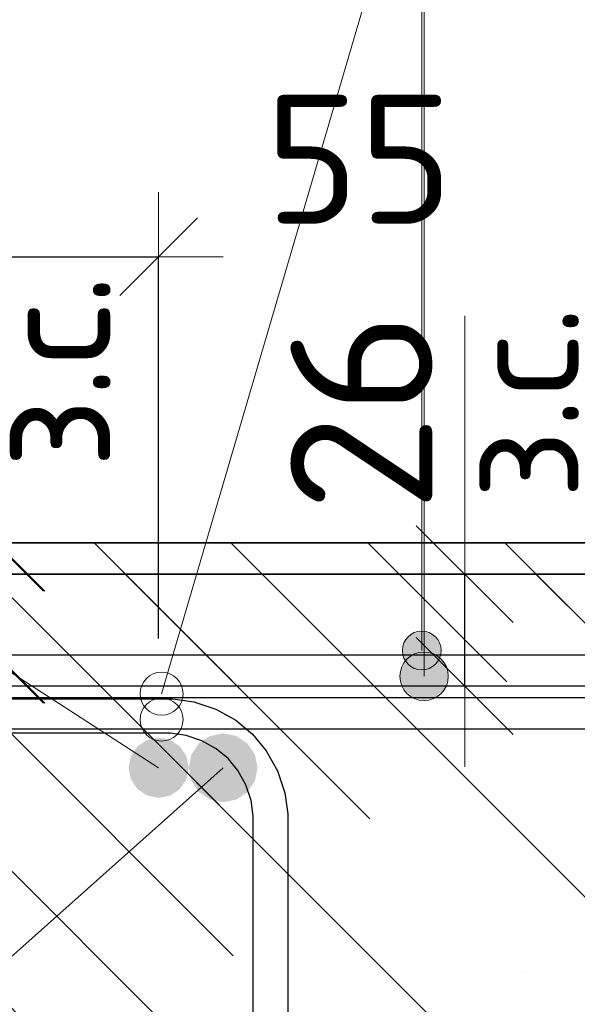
# Model space of a CAD drawing. Header units: metres. Extents: x -38 to 97, y -15 to 21.
# Tile 80 of 205: x 72.425 to 72.555, y 4.581 to 4.81. Entities that reach past the tile are written whole.
import ezdxf

# ---------------------------------------------------------------- set-up
doc = ezdxf.new("R2010")
doc.units = ezdxf.units.M
doc.header["$PDMODE"] = 65
for name, color, linetype, lineweight in [('XR$3$Арм. стержнями верхней зоны', 180, 'Continuous', 35), ('XR$3$Арм.стержн. Арматура края', 96, 'Continuous', 35), ('XR$3$Арм.стержн. Доп. арматура', 180, 'Continuous', 35), ('XR$3$Арм.стержн. Хомут', 240, 'Continuous', 35), ('XR$3$Арм.стержн.горизонт. 1', 180, 'Continuous', 35), ('XR$3$Размерная линия (1)', 7, 'Continuous', 13), ('XR$3$Размерная линия_ общее', 7, 'Continuous', 13), ('XR$4$Арм. стержнями верхней зоны', 180, 'Continuous', 35), ('XR$4$Арм.стержн. Арматура края', 96, 'Continuous', 35), ('XR$4$ВК__отв в полу 1-2 эт', 220, 'Continuous', 25), ('XR$4$Размерная линия_ общее', 7, 'Continuous', 13), ('XR$6$Арм. стержнями верхней зоны', 180, 'Continuous', 35), ('XR$6$Арм.стержн. Арматура края', 96, 'Continuous', 35), ('XR$6$ВК__отв в полу 1-2 эт', 220, 'Continuous', 25), ('XR$6$Размерная линия_ общее', 7, 'Continuous', 13)]:
    doc.layers.add(name, color=color, linetype=linetype, lineweight=lineweight)
doc.styles.add('ISOCPEUR', font='txt')
doc.dimstyles.new('DIMSTYLE_11', dxfattribs={"dimtxt": 0.033, "dimasz": 0.0375, "dimexe": 0, "dimexo": 0, "dimgap": 0.0165, "dimtad": 2, "dimdec": 0, "dimlfac": 1000, "dimrnd": 1, "dimzin": 12, "dimdsep": 46, "dimtxsty": 'ISOCPEUR', "dimblk1": 'ALL_ML_STRICH', "dimblk2": 'ALL_ML_STRICH', "dimsah": 1, "dimcen": 0, "dimclrd": 7, "dimclre": 256, "dimclrt": 7, "dimadec": 0, "dimazin": 0, "dimtfac": 1, "dimtdec": 0, "dimtix": 1, "dimtmove": 2, "dimatfit": 3, "dimfxl": 0, "dimtvp": 1.2, "dimtzin": 0, "dimlwd": 0, "dimlwe": -3, "dimarcsym": 0})
doc.dimstyles.new('DIMSTYLE_23', dxfattribs={"dimtxt": 0.03, "dimasz": 0.03, "dimexe": 0, "dimexo": 0, "dimgap": 0.015, "dimtad": 2, "dimdec": 0, "dimlfac": 1000, "dimrnd": 5, "dimzin": 12, "dimdsep": 46, "dimtxsty": 'ISOCPEUR', "dimblk1": 'ALL_ML_STRICH', "dimblk2": 'ALL_ML_STRICH', "dimsah": 1, "dimcen": 0, "dimclrd": 7, "dimclre": 256, "dimclrt": 7, "dimadec": 0, "dimazin": 0, "dimtfac": 1, "dimtdec": 0, "dimtix": 1, "dimtmove": 2, "dimatfit": 3, "dimfxl": 0, "dimtvp": 1.2, "dimtzin": 0, "dimlwd": 0, "dimlwe": -3, "dimarcsym": 0})
pattern_1 = [(135, (0, 0), (-0.031819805, -0.031819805), [0.4, -0.05, 0, -0.05]), (135, (-0.01591, -0.01591), (-0.031819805, -0.031819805), [0.8, -0.1, 0.1, -0.1])]

# ---------------------------------------------------------------- blocks, each defined once
blk = doc.blocks.new('ALL_ML_STRICH')
at = {"color": 0, "linetype": 'ByBlock', "lineweight": -2}
for p, q in [((0, -0.5), (0, 0.5)), ((-0.3, -0.3), (0.3, 0.3)), ((-1, 0), (0.5, 0))]:
    blk.add_line(p, q, dxfattribs=at)
blk = doc.blocks.new('*D160')
at = {"layer": 'DEFPOINTS', "color": 7, "linetype": 'Continuous', "lineweight": 13, "transparency": 33554687}
for p in [(72.48879, 4.68139), (72.48879, 4.65539), (72.52877, 4.65539)]:
    blk.add_point(p, dxfattribs=at)
at = {"layer": 'XR$3$Размерная линия_ общее', "color": 253, "linetype": 'Continuous', "lineweight": -2, "true_color": 0xa0a0a0, "transparency": 33554687}
for p, q in [((72.50879, 4.68139), (72.52877, 4.68139)), ((72.50879, 4.65539), (72.52877, 4.65539))]:
    blk.add_line(p, q, dxfattribs=at)
at = {"layer": 'XR$3$Размерная линия_ общее', "color": 7, "linetype": 'Continuous', "lineweight": -2, "transparency": 33554687}
blk.add_line((72.52877, 4.65539), (72.52877, 4.68139), dxfattribs=at)
at = {"layer": 'XR$3$Размерная линия_ общее', "color": 7, "linetype": 'Continuous', "lineweight": 13, "transparency": 33554687, "xscale": 0.0375, "yscale": 0.0375, "zscale": 0.0375}
for p, rotation in [((72.52877, 4.68139), 90), ((72.52877, 4.65539), 270)]:
    blk.add_blockref('ALL_ML_STRICH', p, dxfattribs=dict(at, rotation=rotation))
at = {"layer": 'XR$3$Размерная линия_ общее', "color": 7, "linetype": 'Continuous', "lineweight": 13, "transparency": 33554687, "insert": (72.52831, 4.69875), "char_height": 0.027, "width": 0.00135, "attachment_point": 1, "rotation": 90, "line_spacing_factor": 0.60241, "style": 'ISOCPEUR'}
blk.add_mtext('з.с.', dxfattribs=at)
at = {"layer": 'XR$3$Размерная линия_ общее', "color": 7, "linetype": 'Continuous', "lineweight": 13, "transparency": 33554687, "insert": (72.50477, 4.71912), "char_height": 0.033, "width": 0.066, "attachment_point": 5, "rotation": 90, "style": 'ISOCPEUR'}
blk.add_mtext('\\A1;{26}', dxfattribs=at)
blk = doc.blocks.new('*D163')
at = {"layer": 'DEFPOINTS', "color": 7, "linetype": 'Continuous', "lineweight": 13, "transparency": 33554687}
for p in [(72.40255, 4.75514), (72.40255, 4.64639), (72.45763, 4.64639)]:
    blk.add_point(p, dxfattribs=at)
at = {"layer": 'XR$3$Размерная линия (1)', "color": 9, "linetype": 'Continuous', "lineweight": -2, "true_color": 0xc7c7c7, "transparency": 33554687}
for p, q in [((72.40255, 4.66639), (72.40255, 4.75514)), ((72.45763, 4.66639), (72.45763, 4.75514))]:
    blk.add_line(p, q, dxfattribs=at)
at = {"layer": 'XR$3$Размерная линия (1)', "color": 7, "linetype": 'Continuous', "lineweight": -2, "transparency": 33554687}
blk.add_line((72.40255, 4.75514), (72.45763, 4.75514), dxfattribs=at)
at = {"layer": 'XR$3$Размерная линия (1)', "color": 7, "linetype": 'Continuous', "lineweight": 13, "transparency": 33554687, "xscale": 0.03, "yscale": 0.03, "zscale": 0.03, "rotation": 180}
blk.add_blockref('ALL_ML_STRICH', (72.40255, 4.75514), dxfattribs=at)
at = {"layer": 'XR$3$Размерная линия (1)', "color": 7, "linetype": 'Continuous', "lineweight": 13, "transparency": 33554687, "xscale": 0.03, "yscale": 0.03, "zscale": 0.03}
blk.add_blockref('ALL_ML_STRICH', (72.45763, 4.75514), dxfattribs=at)
at = {"layer": 'XR$3$Размерная линия (1)', "color": 7, "linetype": 'Continuous', "lineweight": 13, "transparency": 33554687, "insert": (72.50424, 4.77782), "char_height": 0.03, "width": 0.06, "attachment_point": 5, "style": 'ISOCPEUR'}
blk.add_mtext('\\A1;{55}', dxfattribs=at)
blk = doc.blocks.new('*D530')
at = {"layer": 'DEFPOINTS', "color": 7, "linetype": 'Continuous', "lineweight": 13, "transparency": 33554687}
for p in [(72.37963, 4.68864), (72.37963, 4.66264), (72.41962, 4.66264)]:
    blk.add_point(p, dxfattribs=at)
at = {"layer": 'XR$4$Размерная линия_ общее', "color": 253, "linetype": 'Continuous', "lineweight": -2, "true_color": 0xa0a0a0, "transparency": 33554687}
for p, q in [((72.39963, 4.68864), (72.41962, 4.68864)), ((72.39963, 4.66264), (72.41962, 4.66264))]:
    blk.add_line(p, q, dxfattribs=at)
at = {"layer": 'XR$4$Размерная линия_ общее', "color": 7, "linetype": 'Continuous', "lineweight": -2, "transparency": 33554687}
blk.add_line((72.41962, 4.66264), (72.41962, 4.68864), dxfattribs=at)
at = {"layer": 'XR$4$Размерная линия_ общее', "color": 7, "linetype": 'Continuous', "lineweight": 13, "transparency": 33554687, "xscale": 0.0375, "yscale": 0.0375, "zscale": 0.0375}
for p, rotation in [((72.41962, 4.68864), 90), ((72.41962, 4.66264), 270)]:
    blk.add_blockref('ALL_ML_STRICH', p, dxfattribs=dict(at, rotation=rotation))
at = {"layer": 'XR$4$Размерная линия_ общее', "color": 7, "linetype": 'Continuous', "lineweight": 13, "transparency": 33554687, "insert": (72.41916, 4.706), "char_height": 0.027, "width": 0.00135, "attachment_point": 1, "rotation": 90, "line_spacing_factor": 0.60241, "style": 'ISOCPEUR'}
blk.add_mtext('з.с.', dxfattribs=at)
at = {"layer": 'XR$4$Размерная линия_ общее', "color": 7, "linetype": 'Continuous', "lineweight": 13, "transparency": 33554687, "insert": (72.39562, 4.72636), "char_height": 0.033, "width": 0.066, "attachment_point": 5, "rotation": 90, "style": 'ISOCPEUR'}
blk.add_mtext('\\A1;{26}', dxfattribs=at)
blk = doc.blocks.new('*D886')
at = {"layer": 'DEFPOINTS', "color": 7, "linetype": 'Continuous', "lineweight": 13, "transparency": 33554687}
for p in [(72.37993, 4.68864), (72.37993, 4.66264), (72.41991, 4.66264)]:
    blk.add_point(p, dxfattribs=at)
at = {"layer": 'XR$6$Размерная линия_ общее', "color": 253, "linetype": 'Continuous', "lineweight": -2, "true_color": 0xa0a0a0, "transparency": 33554687}
for p, q in [((72.39993, 4.68864), (72.41991, 4.68864)), ((72.39993, 4.66264), (72.41991, 4.66264))]:
    blk.add_line(p, q, dxfattribs=at)
at = {"layer": 'XR$6$Размерная линия_ общее', "color": 7, "linetype": 'Continuous', "lineweight": -2, "transparency": 33554687}
blk.add_line((72.41991, 4.66264), (72.41991, 4.68864), dxfattribs=at)
at = {"layer": 'XR$6$Размерная линия_ общее', "color": 7, "linetype": 'Continuous', "lineweight": 13, "transparency": 33554687, "xscale": 0.0375, "yscale": 0.0375, "zscale": 0.0375}
for p, rotation in [((72.41991, 4.68864), 90), ((72.41991, 4.66264), 270)]:
    blk.add_blockref('ALL_ML_STRICH', p, dxfattribs=dict(at, rotation=rotation))
at = {"layer": 'XR$6$Размерная линия_ общее', "color": 7, "linetype": 'Continuous', "lineweight": 13, "transparency": 33554687, "insert": (72.41945, 4.706), "char_height": 0.027, "width": 0.00135, "attachment_point": 1, "rotation": 90, "line_spacing_factor": 0.60241, "style": 'ISOCPEUR'}
blk.add_mtext('з.с.', dxfattribs=at)
at = {"layer": 'XR$6$Размерная линия_ общее', "color": 7, "linetype": 'Continuous', "lineweight": 13, "transparency": 33554687, "insert": (72.39591, 4.72636), "char_height": 0.033, "width": 0.066, "attachment_point": 5, "rotation": 90, "style": 'ISOCPEUR'}
blk.add_mtext('\\A1;{26}', dxfattribs=at)

msp = doc.modelspace()

# ---------------------------------------------------------------- hatches: boundary and pattern name
at = {"linetype": 'Continuous', "lineweight": 13, "transparency": 33554687}
h = msp.add_hatch(dxfattribs=at)
h.set_pattern_fill('__________540', scale=0.015, style=0, pattern_type=2)
h.set_pattern_definition(pattern_1)
h.paths.add_polyline_path([(72.15831, 4.68864), (72.15831, 4.48864), (72.62198, 4.48864), (72.62198, 4.68864)], flags=0)
h = msp.add_hatch(dxfattribs=at)
h.set_pattern_fill('__________540', scale=0.015, style=0, pattern_type=2)
h.set_pattern_definition(pattern_1)
h.paths.add_polyline_path([(72.15831, 4.68864), (72.15831, 4.48864), (72.62198, 4.48864), (72.62198, 4.68864)], flags=0)
at = {"linetype": 'Continuous', "lineweight": 25, "transparency": 33554687}
h = msp.add_hatch(dxfattribs=at)
h.set_pattern_fill('__________540', scale=0.015, style=0, pattern_type=2)
h.set_pattern_definition(pattern_1)
h.paths.add_polyline_path([(72.51262, 4.68139), (72.26262, 4.68139), (72.26262, 4.38139), (72.51262, 4.38139)], flags=0)
h = msp.add_hatch(dxfattribs=at)
h.set_pattern_fill('__________540', scale=0.015, style=0, pattern_type=2)
h.set_pattern_definition(pattern_1)
h.paths.add_polyline_path([(72.51262, 4.68139), (72.51262, 4.48139), (72.66181, 4.48139), (72.66181, 4.68139)], flags=0)
at = {"layer": 'XR$3$Арм.стержн. Доп. арматура', "linetype": 'Continuous', "lineweight": 50, "transparency": 33554687}
msp.add_hatch(color=7, dxfattribs=at).paths.add_polyline_path([(72.46463, 4.63639), (72.46409, 4.63907), (72.46257, 4.64134), (72.4603, 4.64286), (72.45763, 4.64339), (72.45495, 4.64286), (72.45268, 4.64134), (72.45116, 4.63907), (72.45063, 4.63639), (72.45116, 4.63371), (72.45268, 4.63144), (72.45495, 4.62993), (72.45763, 4.62939), (72.4603, 4.62993), (72.46257, 4.63144), (72.46409, 4.63371)])
at = {"layer": 'XR$3$Арм.стержн.горизонт. 1', "linetype": 'Continuous', "lineweight": 50, "transparency": 33554687}
msp.add_hatch(color=7, dxfattribs=at).paths.add_polyline_path([(72.48063, 4.63639), (72.48002, 4.63945), (72.47828, 4.64205), (72.47569, 4.64378), (72.47263, 4.64439), (72.46956, 4.64378), (72.46697, 4.64205), (72.46523, 4.63945), (72.46463, 4.63639), (72.46523, 4.63333), (72.46697, 4.63074), (72.46956, 4.629), (72.47263, 4.62839), (72.47569, 4.629), (72.47828, 4.63074), (72.48002, 4.63333)])
at = {"layer": 'XR$4$Арм. стержнями верхней зоны', "linetype": 'Continuous', "lineweight": 13, "transparency": 33554687}
for points in [[(72.52104, 4.66751), (72.51654, 4.66751), (72.51492, 4.66589)], [(72.52104, 4.66751), (72.51492, 4.66589), (72.52266, 4.66589)], [(72.51654, 4.66751), (72.52104, 4.66751), (72.51879, 4.66814)], [(72.52266, 4.66589), (72.51492, 4.66589), (72.51429, 4.66364)], [(72.52266, 4.66589), (72.51429, 4.66364), (72.52329, 4.66364)], [(72.52329, 4.66364), (72.51429, 4.66364), (72.51492, 4.66139)], [(72.52329, 4.66364), (72.51492, 4.66139), (72.52266, 4.66139)], [(72.52266, 4.66139), (72.51492, 4.66139), (72.51654, 4.65977)], [(72.52266, 4.66139), (72.51654, 4.65977), (72.52104, 4.65977)], [(72.52104, 4.65977), (72.51654, 4.65977), (72.51879, 4.65914)]]:
    msp.add_hatch(color=7, dxfattribs=at).paths.add_polyline_path(points)
at = {"layer": 'XR$6$Арм. стержнями верхней зоны', "linetype": 'Continuous', "lineweight": 13, "transparency": 33554687}
for points in [[(72.51652, 4.66248), (72.52214, 4.66248), (72.51933, 4.66326)], [(72.52214, 4.66248), (72.51652, 4.66248), (72.51449, 4.66045)], [(72.52214, 4.66248), (72.51449, 4.66045), (72.52417, 4.66045)], [(72.52417, 4.66045), (72.51449, 4.66045), (72.51371, 4.65764)], [(72.52417, 4.66045), (72.51371, 4.65764), (72.52496, 4.65764)], [(72.52496, 4.65764), (72.51371, 4.65764), (72.51449, 4.65483)], [(72.52496, 4.65764), (72.51449, 4.65483), (72.52417, 4.65483)], [(72.52417, 4.65483), (72.51449, 4.65483), (72.51652, 4.6528)], [(72.52417, 4.65483), (72.51652, 4.6528), (72.52214, 4.6528)], [(72.52214, 4.6528), (72.51652, 4.6528), (72.51933, 4.65201)]]:
    msp.add_hatch(color=7, dxfattribs=at).paths.add_polyline_path(points)

# ---------------------------------------------------------------- linework, layer by layer
at = {"color": 7, "linetype": 'Continuous', "lineweight": 13, "transparency": 33554687}
msp.add_line((72.52877, 4.68139), (72.52877, 4.74139), dxfattribs=at)
at = {"color": 7, "linetype": 'Continuous', "lineweight": 35, "transparency": 33554687}
for p, q in [((72.62198, 4.68864), (72.15831, 4.68864)), ((72.62198, 4.68864), (72.15831, 4.68864)), ((72.51262, 4.68139), (72.26262, 4.68139)), ((72.66181, 4.68139), (72.51262, 4.68139))]:
    msp.add_line(p, q, dxfattribs=at)
at = {"color": 7, "linetype": 'Continuous', "lineweight": 13, "transparency": 33554687}
for centre in [(72.45831, 4.65359), (72.45831, 4.64759)]:
    msp.add_circle(centre, 0.005, dxfattribs=at)
at = {"layer": 'XR$3$Арм. стержнями верхней зоны', "color": 4, "linetype": 'Continuous', "lineweight": 25, "transparency": 33554687}
msp.add_lwpolyline([(72.28762, 4.65539), (72.66681, 4.65539), (72.66681, 4.64539), (72.28762, 4.64539), (72.28762, 4.65539)], dxfattribs=at)
at = {"layer": 'XR$3$Арм.стержн. Арматура края', "color": 4, "linetype": 'Continuous', "lineweight": 25, "transparency": 33554687}
for points in [[(72.32091, 4.65539), (72.66681, 4.65539), (72.66681, 4.64539)], [(72.66681, 4.64539), (72.32161, 4.64539)]]:
    msp.add_lwpolyline(points, dxfattribs=at)
at = {"layer": 'XR$3$Арм.стержн. Доп. арматура', "color": 7, "linetype": 'Continuous', "lineweight": 13, "transparency": 33554687}
msp.add_line((72.18973, 4.80895), (72.45763, 4.63639), dxfattribs=at)
at = {"layer": 'XR$3$Арм.стержн. Хомут', "color": 40, "linetype": 'Continuous', "lineweight": 25, "transparency": 33554687}
for points in [[(72.31426, 4.65239), (72.46095, 4.65239), (72.46583, 4.65171), (72.47091, 4.65004), (72.47558, 4.64742), (72.47944, 4.6442), (72.48265, 4.64035), (72.48527, 4.63568), (72.48695, 4.6306), (72.48763, 4.62572), (72.48763, 4.43307), (72.48695, 4.42819), (72.48527, 4.42311), (72.48265, 4.41843), (72.47944, 4.41458), (72.47558, 4.41137), (72.47091, 4.40875), (72.46583, 4.40707), (72.46095, 4.40639), (72.31426, 4.40639)], [(72.31426, 4.65239), (72.46095, 4.65239), (72.46583, 4.65171), (72.47091, 4.65004), (72.47558, 4.64742), (72.47944, 4.6442), (72.48265, 4.64035), (72.48527, 4.63568), (72.48695, 4.6306), (72.48763, 4.62572), (72.48763, 4.43307), (72.48695, 4.42819), (72.48527, 4.42311), (72.48265, 4.41843), (72.47944, 4.41458), (72.47558, 4.41137), (72.47091, 4.40875), (72.46583, 4.40707), (72.46095, 4.40639), (72.31426, 4.40639)], [(72.31426, 4.65239), (72.46095, 4.65239), (72.46583, 4.65171), (72.47091, 4.65004), (72.47558, 4.64742), (72.47944, 4.6442), (72.48265, 4.64035), (72.48527, 4.63568), (72.48695, 4.6306), (72.48763, 4.62572), (72.48763, 4.43307), (72.48695, 4.42819), (72.48527, 4.42311), (72.48265, 4.41843), (72.47944, 4.41458), (72.47558, 4.41137), (72.47091, 4.40875), (72.46583, 4.40707), (72.46095, 4.40639), (72.31426, 4.40639)], [(72.31482, 4.41439), (72.46039, 4.41439), (72.46401, 4.4149), (72.46767, 4.4161), (72.47103, 4.41798), (72.47376, 4.42026), (72.47604, 4.42299), (72.47791, 4.42635), (72.47912, 4.43001), (72.47963, 4.43362), (72.47963, 4.62516), (72.47912, 4.62878), (72.47791, 4.63244), (72.47604, 4.63579), (72.47376, 4.63852), (72.47103, 4.6408), (72.46767, 4.64268), (72.46401, 4.64389), (72.46039, 4.64439), (72.31482, 4.64439)], [(72.31482, 4.41439), (72.46039, 4.41439), (72.46401, 4.4149), (72.46767, 4.4161), (72.47103, 4.41798), (72.47376, 4.42026), (72.47604, 4.42299), (72.47791, 4.42635), (72.47912, 4.43001), (72.47963, 4.43362), (72.47963, 4.62516), (72.47912, 4.62878), (72.47791, 4.63244), (72.47604, 4.63579), (72.47376, 4.63852), (72.47103, 4.6408), (72.46767, 4.64268), (72.46401, 4.64389), (72.46039, 4.64439), (72.31482, 4.64439)], [(72.31482, 4.41439), (72.46039, 4.41439), (72.46401, 4.4149), (72.46767, 4.4161), (72.47103, 4.41798), (72.47376, 4.42026), (72.47604, 4.42299), (72.47791, 4.42635), (72.47912, 4.43001), (72.47963, 4.43362), (72.47963, 4.62516), (72.47912, 4.62878), (72.47791, 4.63244), (72.47604, 4.63579), (72.47376, 4.63852), (72.47103, 4.6408), (72.46767, 4.64268), (72.46401, 4.64389), (72.46039, 4.64439), (72.31482, 4.64439)]]:
    msp.add_lwpolyline(points, dxfattribs=at)
at = {"layer": 'XR$3$Арм.стержн.горизонт. 1', "color": 7, "linetype": 'Continuous', "lineweight": 13, "transparency": 33554687}
msp.add_line((72.09858, 4.3033), (72.47263, 4.63639), dxfattribs=at)
at = {"layer": 'XR$4$Арм. стержнями верхней зоны', "color": 7, "linetype": 'Continuous', "lineweight": 13, "transparency": 33554687}
for p, q in [((72.51879, 4.85958), (72.51879, 4.66364)), ((72.51879, 4.66814), (72.51879, 4.66814)), ((72.51429, 4.66364), (72.51429, 4.66364)), ((72.52329, 4.66364), (72.52329, 4.66364)), ((72.51879, 4.65914), (72.51879, 4.65914))]:
    msp.add_line(p, q, dxfattribs=at)
at = {"layer": 'XR$4$Арм. стержнями верхней зоны', "color": 4, "linetype": 'Continuous', "lineweight": 25, "transparency": 33554687}
msp.add_lwpolyline([(72.1833, 4.66264), (72.62698, 4.66264), (72.62698, 4.65264), (72.1833, 4.65264), (72.1833, 4.66264)], dxfattribs=at)
at = {"layer": 'XR$4$Арм. стержнями верхней зоны', "color": 7, "linetype": 'Continuous', "lineweight": 13, "transparency": 33554687}
msp.add_circle((72.51879, 4.66364), 0.0045, dxfattribs=at)
at = {"layer": 'XR$4$Арм.стержн. Арматура края', "color": 4, "linetype": 'Continuous', "lineweight": 25, "transparency": 33554687}
msp.add_lwpolyline([(72.21187, 4.66264), (72.62698, 4.66264), (72.62698, 4.65264), (72.21256, 4.65264)], dxfattribs=at)
at = {"layer": 'XR$4$ВК__отв в полу 1-2 эт', "color": 7, "linetype": 'Continuous', "lineweight": 13, "transparency": 33554687}
msp.add_line((72.45831, 4.65359), (72.51879, 4.85958), dxfattribs=at)
at = {"layer": 'XR$6$Арм. стержнями верхней зоны', "color": 7, "linetype": 'Continuous', "lineweight": 13, "transparency": 33554687}
for p, q in [((72.51933, 4.85955), (72.51933, 4.65764)), ((72.51933, 4.66326), (72.51933, 4.66326)), ((72.51371, 4.65764), (72.51371, 4.65764)), ((72.52496, 4.65764), (72.52496, 4.65764)), ((72.51933, 4.65201), (72.51933, 4.65201))]:
    msp.add_line(p, q, dxfattribs=at)
at = {"layer": 'XR$6$Арм. стержнями верхней зоны', "color": 4, "linetype": 'Continuous', "lineweight": 25, "transparency": 33554687}
msp.add_lwpolyline([(72.1833, 4.66264), (72.62698, 4.66264), (72.62698, 4.65264), (72.1833, 4.65264), (72.1833, 4.66264)], dxfattribs=at)
at = {"layer": 'XR$6$Арм. стержнями верхней зоны', "color": 7, "linetype": 'Continuous', "lineweight": 13, "transparency": 33554687}
msp.add_circle((72.51933, 4.65764), 0.00563, dxfattribs=at)
at = {"layer": 'XR$6$Арм.стержн. Арматура края', "color": 4, "linetype": 'Continuous', "lineweight": 25, "transparency": 33554687}
msp.add_lwpolyline([(72.21187, 4.66264), (72.62698, 4.66264), (72.62698, 4.65264), (72.21256, 4.65264)], dxfattribs=at)
at = {"layer": 'XR$6$ВК__отв в полу 1-2 эт', "color": 7, "linetype": 'Continuous', "lineweight": 13, "transparency": 33554687}
msp.add_line((72.45831, 4.65359), (72.51879, 4.85958), dxfattribs=at)

# ---------------------------------------------------------------- dimensions: what is measured, and where the dimension line sits
at = {"layer": 'XR$3$Размерная линия (1)', "color": 7, "linetype": 'Continuous', "lineweight": 13, "transparency": 33554687}
dim = msp.add_linear_dim(base=(72.45763, 4.75514), p1=(72.40255, 4.66639), p2=(72.45763, 4.66639), dimstyle='DIMSTYLE_23', override={"dimpost": '<>', "dimclrd": 7, "dimclre": 9, "dimclrt": 7, "dimlwd": 0, "dimlwe": 65533}, dxfattribs=at)
dim.commit()
dim.dimension.update_dxf_attribs({"geometry": '*D163', "text_midpoint": (72.50424, 4.77782), "dimtype": 160})
at = {"layer": 'XR$3$Размерная линия_ общее', "color": 7, "linetype": 'Continuous', "lineweight": 13, "transparency": 33554687}
dim = msp.add_linear_dim(base=(72.52877, 4.68139), p1=(72.50879, 4.65539), p2=(72.50879, 4.68139), angle=90, text='<>\\Xз.с.', dimstyle='DIMSTYLE_11', override={"dimpost": '<>', "dimclrd": 7, "dimclre": 253, "dimclrt": 7, "dimlwd": 0, "dimlwe": 65533}, dxfattribs=at)
dim.commit()
dim.dimension.update_dxf_attribs({"geometry": '*D160', "text_midpoint": (72.50477, 4.71912), "dimtype": 160})
at = {"layer": 'XR$4$Размерная линия_ общее', "color": 7, "linetype": 'Continuous', "lineweight": 13, "transparency": 33554687}
dim = msp.add_linear_dim(base=(72.41962, 4.68864), p1=(72.39963, 4.66264), p2=(72.39963, 4.68864), angle=90, text='<>\\Xз.с.', dimstyle='DIMSTYLE_11', override={"dimpost": '<>', "dimclrd": 7, "dimclre": 253, "dimclrt": 7, "dimlwd": 0, "dimlwe": 65533}, dxfattribs=at)
dim.commit()
dim.dimension.update_dxf_attribs({"geometry": '*D530', "text_midpoint": (72.39562, 4.72636), "dimtype": 160})
at = {"layer": 'XR$6$Размерная линия_ общее', "color": 7, "linetype": 'Continuous', "lineweight": 13, "transparency": 33554687}
dim = msp.add_linear_dim(base=(72.41991, 4.68864), p1=(72.39993, 4.66264), p2=(72.39993, 4.68864), angle=90, text='<>\\Xз.с.', dimstyle='DIMSTYLE_11', override={"dimpost": '<>', "dimclrd": 7, "dimclre": 253, "dimclrt": 7, "dimlwd": 0, "dimlwe": 65533}, dxfattribs=at)
dim.commit()
dim.dimension.update_dxf_attribs({"geometry": '*D886', "text_midpoint": (72.39591, 4.72636), "dimtype": 160})

doc.saveas('drawing.dxf')
